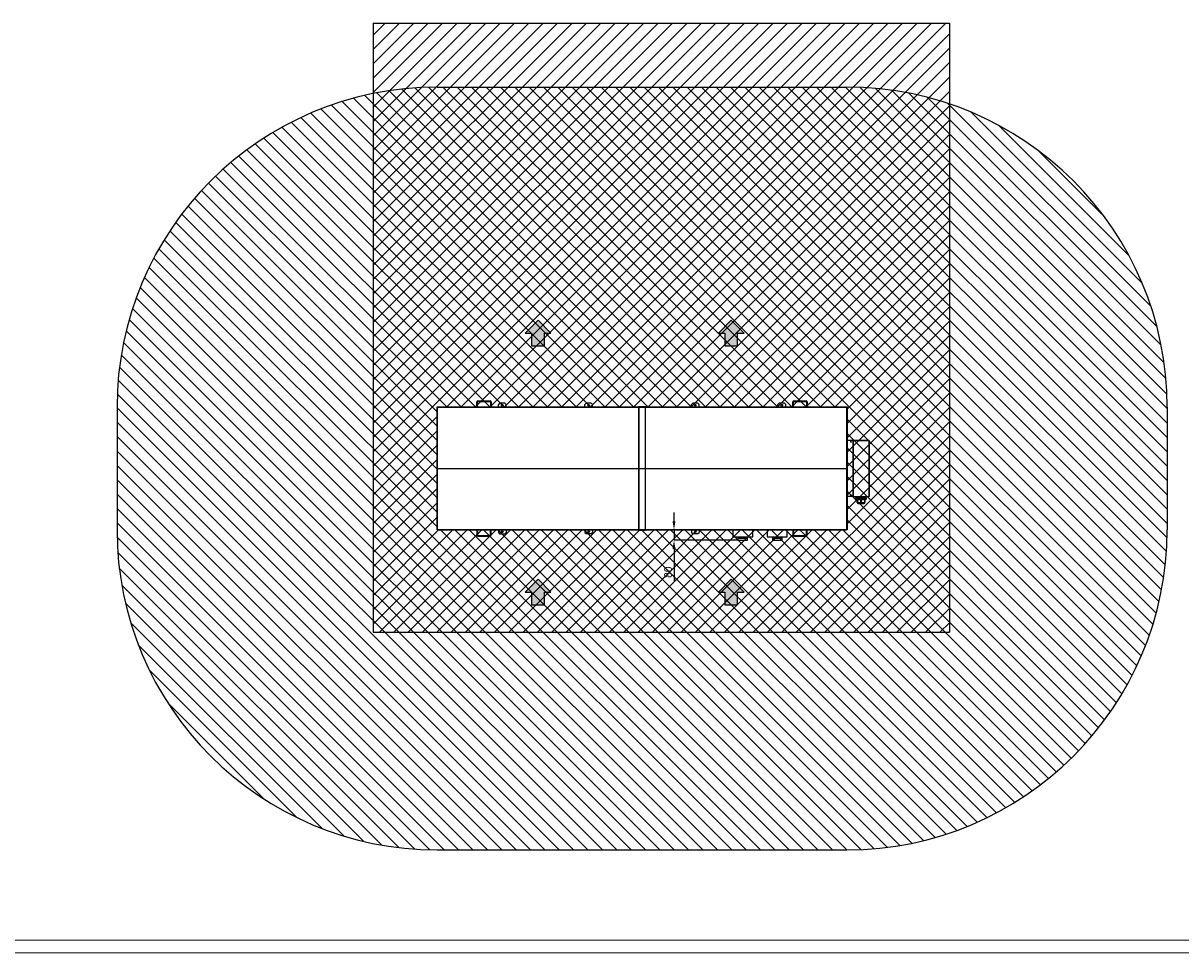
# Model space of a CAD drawing. Header units: millimetres. Extents: x 0 to 39025, y 0 to 11880.
# Tile 2 of 54: x 7754 to 16795, y 0 to 7265. Entities that reach past the tile are written whole.
import ezdxf

# ---------------------------------------------------------------- set-up
doc = ezdxf.new("R2010")
doc.units = ezdxf.units.MM
doc.header["$PDSIZE"] = -1
for name, color, linetype in [('ANOTACIJE', 7, 'Continuous'), ('DIMENZIJE', 4, 'Continuous'), ('FORMAT', 7, 'Continuous'), ('ODMIKI funkcionalni', 253, 'Continuous'), ('ODMIKI varnostni', 252, 'Continuous')]:
    doc.layers.add(name, color=color, linetype=linetype)
doc.styles.add('SLDTEXTSTYLE6', font='txt')
doc.dimstyles.new('SLDDIMSTYLE1', dxfattribs={"dimtxt": 3, "dimasz": 3.414889, "dimexe": 0, "dimexo": 0.0625, "dimgap": 0.75, "dimtad": 1, "dimdec": 0, "dimlfac": 20, "dimrnd": 1e-09, "dimzin": 12, "dimdsep": 46, "dimtxsty": 'SLDTEXTSTYLE6', "dimsah": 1, "dimcen": 0.09, "dimadec": 0, "dimazin": 3, "dimtfac": 1, "dimtdec": 0, "dimtmove": 0, "dimatfit": 0, "dimfxl": 1, "dimfrac": 2, "dimtolj": 1, "dimtzin": 12, "dimarcsym": 0})

# ---------------------------------------------------------------- blocks, each defined once
blk = doc.blocks.new('PUŠČICA')
h = blk.add_hatch(color=256)
h.dxf.hatch_style = 1
h.paths.add_polyline_path([(-50, 50), (-50, 25), (-100, 25), (-100, -25), (-50, -25), (-50, -50), (0, 0)])
at = {"ltscale": 10}
for p, q in [((0, 0), (-50, 50)), ((-50, 50), (-50, 25)), ((-100, 25), (-100, -25)), ((-50, 25), (-100, 25)), ((-50, -50), (0, 0)), ((-100, -25), (-50, -25)), ((-50, -25), (-50, -50))]:
    blk.add_line(p, q, dxfattribs=at)
blk = doc.blocks.new('*D8')
at = {"layer": 'Defpoints', "color": 0, "ltscale": 20, "transparency": 16777216}
for p in [(12616.5, 3305), (12836.9, 3305), (13335.5, 3224.9)]:
    blk.add_point(p, dxfattribs=at)
at = {"layer": 'DIMENZIJE', "color": 0, "lineweight": -2, "ltscale": 20, "transparency": 16777216}
for p, q in [((12836.9, 3373.2), (12836.9, 3441.5)), ((12617.7, 3305), (12836.9, 3305)), ((12836.9, 3305), (12836.9, 3224.9)), ((13334.2, 3224.9), (12836.9, 3224.9)), ((12836.9, 3156.6), (12836.9, 2906.5))]:
    blk.add_line(p, q, dxfattribs=at)
at = {"layer": 'DIMENZIJE', "color": 0, "ltscale": 20, "transparency": 16777216}
for points in [[(12825.5, 3373.2), (12848.3, 3373.2), (12836.9, 3305)], [(12825.5, 3156.6), (12848.3, 3156.6), (12836.9, 3224.9)]]:
    blk.add_solid(points, dxfattribs=at)
at = {"layer": 'DIMENZIJE', "color": 0, "ltscale": 20, "transparency": 16777216, "insert": (12760.2, 2974.7), "char_height": 60, "attachment_point": 2, "rotation": 90, "style": 'SLDTEXTSTYLE6'}
blk.add_mtext('\\A1;80', dxfattribs=at)

msp = doc.modelspace()

# ---------------------------------------------------------------- hatches: boundary and pattern name
at = {"layer": 'ODMIKI funkcionalni'}
h = msp.add_hatch(dxfattribs=at)
h.set_pattern_fill('ANSI31', color=256, scale=25)
h.set_pattern_definition([(45, (958.94, 0), (-56.1266, 56.1266), [])])
h.paths.add_polyline_path([(14987.1, 7264.9), (10487, 7264.9), (10487, 2505), (14987.1, 2505)])
h.paths.add_polyline_path([(14188.4, 4267.2), (14188.4, 3304.4), (10986.8, 3304.4), (10986.8, 4267.2)], flags=16)
at = {"layer": 'ODMIKI varnostni'}
h = msp.add_hatch(dxfattribs=at)
h.set_pattern_fill('ANSI31', color=256, scale=25, angle=90)
h.set_pattern_definition([(135, (958.94, 0), (-56.1266, -56.1266), [])])
h.paths.add_polyline_path([(14187.5, 6764.9), (10987.4, 6764.9, 0.414214), (8487.4, 4264.9), (8487.4, 3305, 0.414214), (10987.4, 805), (14187.5, 805, 0.414214), (16687.5, 3305), (16687.5, 4264.9, 0.414214)])
h.paths.add_polyline_path([(14188.2, 4265.4), (14188.2, 3304.5), (10987, 3304.5), (10987, 4265.4)], flags=16)

# ---------------------------------------------------------------- linework, layer by layer
at = {"color": 7, "linetype": 'Continuous', "lineweight": 25, "ltscale": 20}
for p, q in [((10987, 4262.9), (10987, 4262.1)), ((10987, 4262), (10987, 3307.8)), ((10988, 4262.1), (10988, 3785)), ((12561, 4262.1), (10988, 4262.1)), ((10989, 4263), (10991, 4263.6)), ((10989, 4262.1), (10989, 4263)), ((10991, 4263.6), (10991.4, 4262.1)), ((10991.5, 4264.9), (10991.5, 4262.1)), ((10991.5, 4264.9), (12557.6, 4264.9)), ((12555, 4264.9), (10994.1, 4264.9)), ((10994.1, 4264.9), (10994.1, 4264.9)), ((10994.8, 4265.2), (10994.8, 4264.9)), ((10994.8, 4265.2), (12554.3, 4265.2)), ((11303.3, 4306.2), (11298.3, 4306.2)), ((11298.3, 4265.2), (11298.3, 4306.2)), ((11303.3, 4265.2), (11303.3, 4306.2)), ((11306.3, 4314.2), (11306.3, 4309.2)), ((11306.3, 4314.2), (11400.3, 4314.2)), ((11306.3, 4309.2), (11400.3, 4309.2)), ((11400.3, 4309.2), (11400.3, 4314.2)), ((11408.3, 4306.2), (11403.3, 4306.2)), ((11403.3, 4306.2), (11403.3, 4265.2)), ((11408.3, 4306.2), (11408.3, 4265.2)), ((11475.2, 4294.5), (11465.2, 4284.5)), ((11465.2, 4265.2), (11465.2, 4284.5)), ((11515.2, 4294.5), (11475.2, 4294.5)), ((11525.2, 4284.5), (11515.2, 4294.5)), ((11525.2, 4265.2), (11525.2, 4284.5)), ((12150.2, 4294.2), (12140.2, 4284.2)), ((12140.2, 4265.2), (12140.2, 4284.2)), ((12190.2, 4294.2), (12150.2, 4294.2)), ((12200.2, 4284.2), (12190.2, 4294.2)), ((12200.2, 4265.2), (12200.2, 4284.2)), ((12554.3, 4265.2), (12554.3, 4264.9)), ((12555, 4264.9), (12555, 4264.9)), ((12557.6, 4262.1), (12557.6, 4264.9)), ((12558.1, 4263.5), (12557.7, 4262.1)), ((12558.1, 4263.5), (12558.9, 4263.5)), ((12558.3, 4264), (12558.2, 4263.5)), ((12558.3, 4263.7), (12558.2, 4263.7)), ((12558.3, 4264), (12558.5, 4263.9)), ((12559, 4263.9), (12558.5, 4262.1)), ((12615, 4265.6), (12559, 4265.6)), ((12559, 4263.9), (12559, 4265.6)), ((12559, 4263.9), (12615, 4263.9)), ((12561, 4262.1), (12561, 3785)), ((12562.1, 3307.8), (12562.1, 4262)), ((12612, 4262), (12612, 3307.8)), ((12613, 4262.1), (12613, 3785)), ((14186, 4262.1), (12613, 4262.1)), ((12615, 4265.6), (12615, 4263.9)), ((12615.6, 4262.1), (12615, 4263.9)), ((12615.2, 4263.5), (12616, 4263.5)), ((12615.8, 4264), (12615.6, 4263.9)), ((12615.8, 4264), (12615.9, 4263.5)), ((12615.8, 4263.7), (12615.9, 4263.7)), ((12616, 4263.5), (12616.4, 4262.1)), ((12616.5, 4264.9), (14182.6, 4264.9)), ((12616.5, 4264.9), (12616.5, 4262.1)), ((14180, 4264.9), (12619.1, 4264.9)), ((12619.1, 4264.9), (12619.1, 4264.9)), ((12619.8, 4265.2), (14179.3, 4265.2)), ((12619.8, 4265.2), (12619.8, 4264.9)), ((12983.9, 4294.2), (12973.9, 4284.2)), ((12973.9, 4265.2), (12973.9, 4284.2)), ((13023.9, 4294.2), (12983.9, 4294.2)), ((13033.9, 4284.2), (13023.9, 4294.2)), ((13033.9, 4265.2), (13033.9, 4284.2)), ((13658.9, 4294.5), (13648.9, 4284.5)), ((13648.9, 4265.2), (13648.9, 4284.5)), ((13698.9, 4294.5), (13658.9, 4294.5)), ((13708.9, 4284.5), (13698.9, 4294.5)), ((13708.9, 4265.2), (13708.9, 4284.5)), ((13770.8, 4306.2), (13765.8, 4306.2)), ((13765.8, 4265.2), (13765.8, 4306.2)), ((13770.8, 4265.2), (13770.8, 4306.2)), ((13773.8, 4314.2), (13773.8, 4309.2)), ((13773.8, 4314.2), (13867.8, 4314.2)), ((13773.8, 4309.2), (13867.8, 4309.2)), ((13867.8, 4309.2), (13867.8, 4314.2)), ((13875.8, 4306.2), (13870.8, 4306.2)), ((13870.8, 4306.2), (13870.8, 4265.2)), ((13875.8, 4306.2), (13875.8, 4265.2)), ((14179.3, 4265.2), (14179.3, 4264.9)), ((14180, 4264.9), (14180, 4264.9)), ((14182.6, 4262.1), (14182.6, 4264.9)), ((14183.1, 4263.6), (14182.7, 4262.1)), ((14185, 4263), (14183.1, 4263.6)), ((14185, 4263), (14185, 4262.1)), ((14186, 4262.1), (14186, 3785)), ((14187, 4262.9), (14187, 4262.1)), ((14187.1, 3307.8), (14187.1, 4262)), ((14235.1, 4002.9), (14187.1, 4002.9)), ((14234.3, 4002.9), (14234.3, 3567)), ((14234.3, 4002.3), (14235.1, 4002.3)), ((14235.1, 4003), (14235.1, 3566.8)), ((14236.1, 4003.1), (14236.1, 3566.7)), ((14236.1, 4003.1), (14361, 4003.1)), ((14360.9, 4004.2), (14236.3, 4004.2)), ((14361, 4003.1), (14361, 3566.7)), ((14362.1, 3566.8), (14362.1, 4003)), ((10987, 3784.9), (10988, 3784.9)), ((10988, 3785), (12561, 3785)), ((10988, 3784.9), (10988, 3307.8)), ((10988, 3784.9), (12561, 3784.9)), ((12561, 3784.9), (12561, 3307.8)), ((12562.1, 3784.9), (12561.1, 3784.9)), ((12562.1, 3785), (12612, 3785)), ((12562.1, 3784.9), (12612, 3784.9)), ((12612, 3784.9), (12613, 3784.9)), ((12613, 3785), (14186, 3785)), ((12613, 3784.9), (12613, 3307.8)), ((12613, 3784.9), (14186, 3784.9)), ((14186, 3784.9), (14186, 3307.8)), ((14187.1, 3784.9), (14186.1, 3784.9)), ((14235.1, 3567), (14187.1, 3567)), ((14234.3, 3567.5), (14235.1, 3567.5)), ((14236.1, 3566.7), (14361, 3566.7)), ((14236.3, 3565.7), (14360.9, 3565.7)), ((14250.7, 3564.4), (14250.7, 3565.4)), ((14250.7, 3565.4), (14345.7, 3565.4)), ((14345.7, 3564.4), (14250.7, 3564.4)), ((14251.7, 3565.4), (14251.7, 3564.4)), ((14256.5, 3565.4), (14256.5, 3565.5)), ((14256.5, 3563.3), (14256.5, 3564.4)), ((14268.2, 3563.3), (14256.5, 3563.3)), ((14256.5, 3548.9), (14256.5, 3555.1)), ((14272.4, 3555.1), (14256.5, 3555.1)), ((14256.5, 3548.9), (14272.4, 3548.9)), ((14256.9, 3556.3), (14256.9, 3555.1)), ((14256.9, 3556.3), (14268.2, 3556.3)), ((14256.9, 3548.9), (14256.9, 3547.8)), ((14256.9, 3547.8), (14271.9, 3547.8)), ((14257.5, 3565.5), (14258.4, 3565.5)), ((14257.5, 3565.4), (14257.5, 3565.5)), ((14257.5, 3563.3), (14257.5, 3564.4)), ((14257.5, 3548.9), (14257.5, 3555.1)), ((14257.7, 3563.3), (14257.7, 3556.3)), ((14258.4, 3565.4), (14258.4, 3565.5)), ((14258.4, 3563.3), (14258.4, 3564.4)), ((14258.4, 3548.9), (14258.4, 3555.1)), ((14260, 3544.7), (14268.9, 3544.7)), ((14264.9, 3565.5), (14266.3, 3565.5)), ((14264.9, 3565.4), (14264.9, 3565.5)), ((14264.9, 3563.3), (14264.9, 3564.4)), ((14264.9, 3548.9), (14264.9, 3555.1)), ((14266.3, 3565.4), (14266.3, 3565.5)), ((14266.3, 3563.3), (14266.3, 3564.4)), ((14266.3, 3548.9), (14266.3, 3555.1)), ((14268.2, 3555.1), (14268.2, 3564.4)), ((14268.2, 3555.1), (14328.2, 3555.1)), ((14268.2, 3543.9), (14328.2, 3543.9)), ((14268.2, 3519.1), (14268.2, 3543.9)), ((14268.2, 3541.8), (14328.2, 3541.8)), ((14269.3, 3564.4), (14269.3, 3555.1)), ((14269.3, 3541.8), (14269.3, 3521.4)), ((14271.8, 3565.5), (14272.4, 3565.5)), ((14271.8, 3565.4), (14271.8, 3565.5)), ((14271.8, 3548.9), (14271.8, 3555.1)), ((14271.9, 3555.1), (14271.9, 3555.1)), ((14271.9, 3547.8), (14271.9, 3548.9)), ((14272.4, 3565.4), (14272.4, 3565.5)), ((14272.4, 3548.9), (14272.4, 3555.1)), ((14273.2, 3565.7), (14273.2, 3565.4)), ((14273.2, 3555.1), (14273.2, 3543.9)), ((14297.1, 3555.1), (14297.1, 3564.4)), ((14297.1, 3521.4), (14297.1, 3541.8)), ((14299.3, 3564.4), (14299.3, 3555.1)), ((14299.3, 3541.8), (14299.3, 3521.4)), ((14323.2, 3565.4), (14323.2, 3565.7)), ((14323.2, 3543.9), (14323.2, 3555.1)), ((14324.4, 3565.5), (14325, 3565.5)), ((14324.4, 3565.4), (14324.4, 3565.5)), ((14324.4, 3555.1), (14324.4, 3555.1)), ((14324.4, 3548.9), (14324.4, 3555.1)), ((14339.5, 3555.1), (14324.4, 3555.1)), ((14324.4, 3548.9), (14324.4, 3547.8)), ((14324.4, 3548.9), (14339.5, 3548.9)), ((14324.4, 3547.8), (14339.4, 3547.8)), ((14325, 3565.4), (14325, 3565.5)), ((14325, 3548.9), (14325, 3555.1)), ((14327.1, 3555.1), (14327.1, 3564.4)), ((14327.1, 3521.4), (14327.1, 3541.8)), ((14327.5, 3544.7), (14336.4, 3544.7)), ((14328.2, 3564.4), (14328.2, 3555.1)), ((14339.5, 3563.3), (14328.2, 3563.3)), ((14328.2, 3556.3), (14339.4, 3556.3)), ((14328.2, 3543.9), (14328.2, 3519.1)), ((14331, 3565.5), (14332.4, 3565.5)), ((14331, 3565.4), (14331, 3565.5)), ((14331, 3563.3), (14331, 3564.4)), ((14331, 3548.9), (14331, 3555.1)), ((14332.4, 3565.4), (14332.4, 3565.5)), ((14332.4, 3563.3), (14332.4, 3564.4)), ((14332.4, 3548.9), (14332.4, 3555.1)), ((14338.6, 3565.5), (14339.3, 3565.5)), ((14338.6, 3565.4), (14338.6, 3565.5)), ((14338.6, 3563.3), (14338.6, 3564.4)), ((14338.6, 3548.9), (14338.6, 3555.1)), ((14338.7, 3556.3), (14338.7, 3563.3)), ((14339.3, 3565.4), (14339.3, 3565.5)), ((14339.3, 3563.3), (14339.3, 3564.4)), ((14339.3, 3548.9), (14339.3, 3555.1)), ((14339.4, 3555.1), (14339.4, 3556.3)), ((14339.4, 3547.8), (14339.4, 3548.9)), ((14339.5, 3565.4), (14339.5, 3565.5)), ((14339.5, 3563.3), (14339.5, 3564.4)), ((14339.5, 3548.9), (14339.5, 3555.1)), ((14344.7, 3564.4), (14344.7, 3565.4)), ((14345.7, 3565.4), (14345.7, 3564.4)), ((14268.2, 3521.4), (14269.3, 3521.4)), ((14268.2, 3519.1), (14328.2, 3519.1)), ((14275.9, 3511.4), (14320.5, 3511.4)), ((14297.1, 3521.4), (14299.3, 3521.4)), ((14327.1, 3521.4), (14328.2, 3521.4)), ((10987, 3306.9), (10987, 3307.8)), ((10988, 3307.8), (12561, 3307.8)), ((10989, 3306.9), (10989, 3307.8)), ((10989, 3306.9), (10991, 3306.3)), ((10991, 3306.3), (10991.4, 3307.8)), ((10991.5, 3305), (10991.5, 3307.8)), ((12557.6, 3305), (10991.5, 3305)), ((10994.1, 3304.9), (10994.1, 3305)), ((10994.1, 3304.9), (12555, 3304.9)), ((10995.2, 3304.9), (10995.3, 3304.9)), ((10995.3, 3304.9), (10995.3, 3304.9)), ((12553.8, 3304.9), (10995.3, 3304.9)), ((10995.3, 3304.9), (10995.3, 3304.9)), ((11298.3, 3304.9), (11298.3, 3263.4)), ((11298.3, 3263.4), (11303.3, 3263.4)), ((11303.3, 3304.9), (11303.3, 3263.4)), ((11306.3, 3260.4), (11306.3, 3255.4)), ((11306.3, 3260.4), (11400.3, 3260.4)), ((11306.3, 3255.4), (11400.3, 3255.4)), ((11400.3, 3255.4), (11400.3, 3260.4)), ((11403.3, 3263.4), (11403.3, 3304.9)), ((11403.3, 3263.4), (11408.3, 3263.4)), ((11408.3, 3263.4), (11408.3, 3304.9)), ((11465.2, 3304.9), (11465.2, 3285.4)), ((11465.2, 3285.4), (11475.2, 3275.4)), ((11475.2, 3275.4), (11515.2, 3275.4)), ((11515.2, 3275.4), (11525.2, 3285.4)), ((11525.2, 3304.9), (11525.2, 3285.4)), ((12140.2, 3304.9), (12140.2, 3285.7)), ((12140.2, 3285.7), (12150.2, 3275.7)), ((12150.2, 3275.7), (12190.2, 3275.7)), ((12190.2, 3275.7), (12200.2, 3285.7)), ((12200.2, 3304.9), (12200.2, 3285.7)), ((12553.8, 3304.9), (12553.8, 3304.9)), ((12553.8, 3304.9), (12553.8, 3304.9)), ((12553.9, 3304.9), (12553.8, 3304.9)), ((12555, 3304.9), (12555, 3305)), ((12557.6, 3307.8), (12557.6, 3305)), ((12558.1, 3306.7), (12557.8, 3307.8)), ((12558.8, 3306.7), (12558.1, 3306.7)), ((12558.2, 3306.7), (12558.3, 3306.2)), ((12558.3, 3306.5), (12558.2, 3306.5)), ((12558.3, 3306.2), (12558.5, 3306.2)), ((12559, 3306), (12558.5, 3307.8)), ((12559, 3306), (12615, 3306)), ((12559, 3304.2), (12559, 3306)), ((12559, 3304.2), (12615, 3304.2)), ((12613, 3307.8), (14186, 3307.8)), ((12615.6, 3307.8), (12615, 3306)), ((12615, 3306), (12615, 3304.2)), ((12616, 3306.7), (12615.3, 3306.7)), ((12615.8, 3306.2), (12615.6, 3306.2)), ((12615.9, 3306.7), (12615.8, 3306.2)), ((12615.8, 3306.5), (12615.9, 3306.5)), ((12616, 3306.7), (12616.3, 3307.8)), ((12616.5, 3305), (12616.5, 3307.8)), ((14182.6, 3305), (12616.5, 3305)), ((12619.1, 3304.9), (12619.1, 3305)), ((12619.1, 3304.9), (14180, 3304.9)), ((12620.2, 3304.9), (12620.3, 3304.9)), ((12620.3, 3304.9), (12620.3, 3304.9)), ((14178.8, 3304.9), (12620.3, 3304.9)), ((12620.3, 3304.9), (12620.3, 3304.9)), ((12973.9, 3304.9), (12973.9, 3285.7)), ((12973.9, 3285.7), (12983.9, 3275.7)), ((12983.9, 3275.7), (13023.9, 3275.7)), ((13023.9, 3275.7), (13033.9, 3285.7)), ((13033.9, 3304.9), (13033.9, 3285.7)), ((13295.5, 3304.9), (13295.5, 3249.6)), ((13451.5, 3249.6), (13451.5, 3304.9)), ((13565.5, 3304.9), (13565.5, 3249.6)), ((13721.5, 3249.6), (13721.5, 3304.9)), ((13765.8, 3304.9), (13765.8, 3263.4)), ((13765.8, 3263.4), (13770.8, 3263.4)), ((13770.8, 3304.9), (13770.8, 3263.4)), ((13773.8, 3260.4), (13773.8, 3255.4)), ((13773.8, 3260.4), (13867.8, 3260.4)), ((13773.8, 3255.4), (13867.8, 3255.4)), ((13867.8, 3255.4), (13867.8, 3260.4)), ((13870.8, 3263.4), (13870.8, 3304.9)), ((13870.8, 3263.4), (13875.8, 3263.4)), ((13875.8, 3263.4), (13875.8, 3304.9)), ((14178.8, 3304.9), (14178.8, 3304.9)), ((14178.8, 3304.9), (14178.8, 3304.9)), ((14178.9, 3304.9), (14178.8, 3304.9)), ((14180, 3304.9), (14180, 3305)), ((14182.6, 3307.8), (14182.6, 3305)), ((14183.1, 3306.3), (14182.7, 3307.8)), ((14185, 3306.9), (14183.1, 3306.3)), ((14185, 3307.8), (14185, 3306.9)), ((14187, 3306.9), (14187, 3307.8)), ((13295.5, 3249.6), (13451.5, 3249.6)), ((13335.5, 3240.3), (13335.5, 3224.9)), ((13335.5, 3240.3), (13411.6, 3240.3)), ((13335.5, 3224.9), (13411.6, 3224.9)), ((13336, 3249.5), (13411.1, 3249.5)), ((13336, 3240.8), (13411.1, 3240.8)), ((13337.4, 3249), (13337.4, 3241.3)), ((13337.4, 3249), (13409.7, 3249)), ((13337.4, 3241.3), (13409.7, 3241.3)), ((13409.7, 3241.3), (13409.7, 3249)), ((13411.6, 3224.9), (13411.6, 3240.3)), ((13565.5, 3249.6), (13721.5, 3249.6)), ((13605.5, 3240.9), (13605.5, 3225.5)), ((13605.5, 3240.9), (13681.6, 3240.9)), ((13605.5, 3225.5), (13681.6, 3225.5)), ((13606, 3241.4), (13681.1, 3241.4)), ((13607.4, 3249.6), (13607.4, 3241.9)), ((13607.4, 3241.9), (13679.7, 3241.9)), ((13679.7, 3241.9), (13679.7, 3249.6)), ((13681.6, 3225.5), (13681.6, 3240.9))]:
    msp.add_line(p, q, dxfattribs=at)
at = {"color": 7, "linetype": 'Continuous', "lineweight": 25, "ltscale": 20, "flags": 128}
for points in [[(10988, 3784.9), (10988, 3785), (10988, 3785)], [(10988, 3784.9), (10988, 3784.9), (10988, 3784.9)], [(12561.1, 3784.9), (12561.1, 3785), (12561, 3785)], [(12561, 3784.9), (12561.1, 3784.9), (12561.1, 3784.9)], [(12613, 3784.9), (12613, 3785), (12613, 3785)], [(12613, 3784.9), (12613, 3784.9), (12613, 3784.9)], [(14186.1, 3784.9), (14186.1, 3785), (14186, 3785)], [(14186, 3784.9), (14186.1, 3784.9), (14186.1, 3784.9)], [(14256.5, 3565.5), (14256.8, 3565.7), (14256.9, 3565.7)], [(14257.2, 3565.7), (14257.3, 3565.7), (14257.5, 3565.5)], [(14258.4, 3565.5), (14259.8, 3565.6), (14260.5, 3565.7)], [(14262.9, 3565.7), (14264.1, 3565.6), (14264.9, 3565.5)], [(14266.3, 3565.5), (14267.7, 3565.7), (14268.1, 3565.7)], [(14270, 3565.7), (14270.4, 3565.7), (14271.8, 3565.5)], [(14272.4, 3565.5), (14272.1, 3565.7), (14272, 3565.7)], [(14324.4, 3565.7), (14324.4, 3565.6), (14324.4, 3565.5)], [(14325, 3565.5), (14326.5, 3565.7), (14327, 3565.7)], [(14329.1, 3565.7), (14329.5, 3565.7), (14331, 3565.5)], [(14332.4, 3565.5), (14334, 3565.7), (14334.4, 3565.7)], [(14336.6, 3565.7), (14337, 3565.7), (14338.6, 3565.5)], [(14339.3, 3565.5), (14339.4, 3565.6), (14339.4, 3565.7)], [(14339.5, 3565.7), (14339.5, 3565.6), (14339.5, 3565.5)]]:
    msp.add_lwpolyline(points, dxfattribs=at)
at = {"color": 7, "linetype": 'Continuous', "lineweight": 25, "ltscale": 400}
for centre, radius in [((11495.2, 4279.5), 6.5), ((12170.2, 4279.2), 6.5), ((13003.9, 4279.2), 6.5), ((13678.9, 4279.5), 6.5), ((14219.3, 3992.9), 3.25), ((14219.3, 3992.9), 3), ((14219.3, 3992.9), 2.46), ((14219.3, 3577), 3.25), ((14219.3, 3577), 3), ((14219.3, 3577), 2.46), ((11495.2, 3290.4), 6.5), ((12170.2, 3290.7), 6.5), ((13003.9, 3290.7), 6.5)]:
    msp.add_circle(centre, radius, dxfattribs=at)
for centre, radius, start, end in [((10989, 4262.9), 2, 18.5536, 180.03317), ((10988.4, 4232.8), 30.1, 88.72261, 92.52724), ((10987.8, 4250), 12.1, 88.75267, 93.74673), ((10989, 4262.9), 0.998, 19.02356, 180.13556), ((10994.8, 4263.2), 2, 90, 123.5894), ((10994.3, 4264.9), 0.59, 358.45263, 30.49806), ((11306.3, 4306.2), 8, 90, 180), ((11306.3, 4306.2), 3, 90, 180), ((11400.3, 4306.2), 8, 0, 90), ((11400.3, 4306.2), 3, 0, 90), ((12554.8, 4264.9), 0.59, 149.50194, 181.54737), ((12554.3, 4263.2), 2, 56.4106, 90), ((12566.3, 4258.3), 9.67, 138.59169, 147.53528), ((12559.9, 4263.5), 1.7, 121.73129, 162.96695), ((12561.3, 4250), 12.1, 86.25327, 91.24733), ((12612.8, 4250), 12.1, 88.75267, 93.74673), ((12614.2, 4263.5), 1.69, 16.91883, 58.38293), ((12608.2, 4258.6), 9.21, 32.20179, 41.59421), ((12619.8, 4263.2), 2, 90, 123.5894), ((12619.3, 4264.9), 0.59, 358.45263, 30.49806), ((13773.8, 4306.2), 8, 90, 180), ((13773.8, 4306.2), 3, 90, 180), ((13867.8, 4306.2), 8, 0, 90), ((13867.8, 4306.2), 3, 0, 90), ((14179.8, 4264.9), 0.59, 149.50194, 181.54737), ((14179.3, 4263.2), 2, 56.4106, 90), ((14185.1, 4262.9), 2, 359.96683, 161.4464), ((14185.1, 4262.9), 0.998, 359.86444, 160.97644), ((14185.7, 4232.8), 30.1, 87.47276, 91.27739), ((14186.3, 4250), 12.1, 86.25327, 91.24733), ((14236.2, 3997.5), 5.64, 90.3961, 101.14026), ((14236.9, 4002.3), 1.8, 112.4542, 155.67841), ((14241.8, 4003.1), 5.64, 168.85974, 179.6039), ((14355.4, 4003.1), 5.64, 0.3961, 11.14026), ((14359.9, 4002), 1.95, 34.05643, 56.93114), ((14361, 3997.5), 5.64, 78.85974, 89.6039), ((14236.2, 3572.4), 5.64, 258.85974, 269.6039), ((14236.9, 3567.5), 1.8, 204.32159, 247.5458), ((14241.8, 3566.8), 5.64, 180.3961, 191.14026), ((14260, 3547.8), 3.06, 180, 270), ((14268.9, 3547.8), 3.06, 270, 0), ((14327.5, 3547.8), 3.06, 180, 270), ((14336.4, 3547.8), 3.06, 270, 0), ((14355.4, 3566.8), 5.64, 348.85974, 359.6039), ((14361, 3572.4), 5.64, 270.3961, 281.14026), ((14359.9, 3567.9), 1.95, 303.06886, 325.94357), ((14275.9, 3519.1), 7.7, 180, 270), ((14283.8, 3565.6), 46.5, 251.84694, 269.22841), ((14282.7, 3565.1), 46, 270.67572, 288.24893), ((14313.8, 3565.6), 46.5, 251.84694, 269.22841), ((14312.7, 3565.1), 46, 270.67572, 288.24893), ((14320.5, 3519.1), 7.7, 270, 0), ((10987.8, 3319.8), 12.1, 266.25327, 271.24733), ((10988.4, 3337), 30.1, 267.47276, 271.27739), ((10989, 3306.9), 2, 179.96683, 341.4464), ((10989, 3306.9), 0.998, 179.86444, 340.97644), ((11306.3, 3263.4), 8, 180, 270), ((11306.3, 3263.4), 3, 180, 270), ((11400.3, 3263.4), 8, 270, 0), ((11400.3, 3263.4), 3, 270, 0), ((12565.9, 3311.6), 9.21, 212.20179, 221.59421), ((12559.9, 3306.7), 1.69, 196.91883, 238.38293), ((12561.3, 3319.8), 12.1, 268.75267, 273.74673), ((12612.8, 3319.8), 12.1, 266.25327, 271.24733), ((12607.8, 3311.9), 9.67, 318.59169, 327.53528), ((12614.2, 3306.7), 1.7, 301.73129, 342.96695), ((13773.8, 3263.4), 8, 180, 270), ((13773.8, 3263.4), 3, 180, 270), ((13867.8, 3263.4), 8, 270, 0), ((13867.8, 3263.4), 3, 270, 0), ((14185.1, 3306.9), 2, 198.5536, 0.03317), ((14185.1, 3306.9), 0.998, 199.02356, 0.13556), ((14185.7, 3337), 30.1, 268.72261, 272.52724), ((14186.3, 3319.8), 12.1, 268.75267, 273.74673), ((13336, 3240.3), 0.5, 90, 180), ((13336, 3250), 0.5, 244.15807, 270), ((13336.9, 3249), 0.5, 0, 90), ((13336.9, 3241.3), 0.5, 270, 0), ((13410.2, 3249), 0.5, 90, 180), ((13410.2, 3241.3), 0.5, 180, 270), ((13411.1, 3250), 0.5, 270, 295.84193), ((13411.1, 3240.3), 0.5, 0, 90), ((13606, 3240.9), 0.5, 90, 180), ((13606.9, 3241.9), 0.5, 270, 0), ((13680.2, 3241.9), 0.5, 180, 270), ((13681.1, 3240.9), 0.5, 0, 90)]:
    msp.add_arc(centre, radius, start, end, dxfattribs=at)
at = {"layer": 'FORMAT', "color": 7, "linetype": 'Continuous', "lineweight": 18, "ltscale": 27}
for p, q in [((500, 100), (32611.7, 100)), ((0, 0), (32711.7, 0))]:
    msp.add_line(p, q, dxfattribs=at)
at = {"layer": 'ODMIKI funkcionalni'}
for p, q in [((10487, 7264.9), (14987.1, 7264.9)), ((10487, 7264.9), (10487, 2505)), ((14987.1, 7264.9), (14987.1, 2505)), ((10986.8, 4267.2), (14188.4, 4267.2)), ((10986.8, 3304.4), (10986.8, 4267.2)), ((14188.4, 4267.2), (14188.4, 3304.4)), ((14188.4, 3304.4), (10986.8, 3304.4)), ((10487, 2505), (14987.1, 2505))]:
    msp.add_line(p, q, dxfattribs=at)
at = {"layer": 'ODMIKI varnostni'}
for p, q in [((10987.4, 6764.9), (14187.5, 6764.9)), ((8487.4, 4264.9), (8487.4, 3305)), ((10987, 4265.4), (14188.2, 4265.4)), ((10987, 3304.5), (10987, 4265.4)), ((14188.2, 4265.4), (14188.2, 3304.5)), ((16687.5, 4264.9), (16687.5, 3305)), ((14188.2, 3304.5), (10987, 3304.5)), ((10987.4, 805), (14187.5, 805))]:
    msp.add_line(p, q, dxfattribs=at)
for centre, start, end in [((10987.4, 4264.9), 90, 180), ((14187.5, 4264.9), 0, 90), ((10987.4, 3305), 180, 270), ((14187.5, 3305), 270, 0)]:
    msp.add_arc(centre, 2500, start, end, dxfattribs=at)

# ---------------------------------------------------------------- block references
at = {"layer": 'ANOTACIJE', "xscale": 2, "yscale": 2, "zscale": 2, "rotation": 90}
for p in [(11775, 4943.3), (13283.7, 4943), (11775, 2919.4), (13283.7, 2919.1)]:
    msp.add_blockref('PUŠČICA', p, dxfattribs=at)

# ---------------------------------------------------------------- dimensions: what is measured, and where the dimension line sits
at = {"layer": 'DIMENZIJE', "ltscale": 20}
dim = msp.add_linear_dim(base=(12836.9, 3305), p1=(13335.5, 3224.9), p2=(12616.5, 3305), angle=270, dimstyle='SLDDIMSTYLE1', override={"dimscale": 20, "dimlfac": 1}, dxfattribs=at)
dim.commit()
dim.dimension.update_dxf_attribs({"geometry": '*D8', "text_midpoint": (12836.9, 2974.7), "dimtype": 160})

doc.saveas('drawing.dxf')
